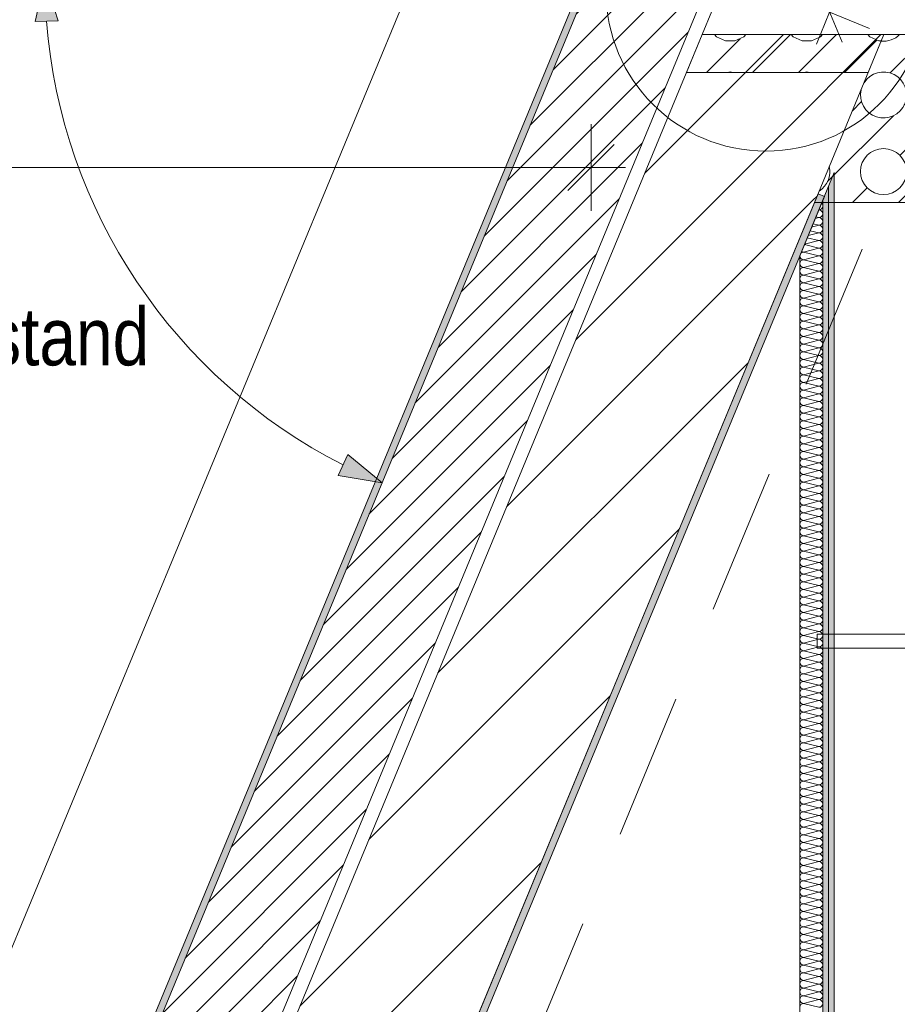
# Model space of a CAD drawing. Header units: metres. Extents: x -89 to 754, y -195 to 69.
# Tile 204 of 211: x 17.34 to 19.25, y 22.41 to 24.55. Entities that reach past the tile are written whole.
import ezdxf

# ---------------------------------------------------------------- set-up
doc = ezdxf.new("R2010")
doc.units = ezdxf.units.M
doc.header["$MEASUREMENT"] = 0
doc.linetypes.add('Strichlinie weit', pattern=[0.529167, 0.3175, -0.211667])
doc.linetypes.add('Strichlinie_ eng', pattern=[0.115, 0.075, -0.04])
for name, color, linetype in [('00 Linien_Kreise_Splines', 7, 'Continuous'), ('10 Wand außen', 7, 'Continuous'), ('30 Dach', 7, 'Continuous'), ('90 Allgemein Hinweise', 7, 'Continuous'), ('95 Ausführungsplanung Bemaßung', 7, 'Continuous'), ('Neubau_00 Schraffuren', 7, 'Continuous'), ('Neubau_10 Wand außen', 7, 'Continuous'), ('Neubau_10 Wand innen', 7, 'Continuous'), ('Neubau_95 Ausführungsplanung Bemaßung', 7, 'Continuous')]:
    doc.layers.add(name, color=color, linetype=linetype)
doc.styles.add('ERSTELLTER_STIL_3', font='ARIALN.TTF')
doc.linetypes.add('Wolke', pattern='A,0,[4,995_ARC_230 ERW_GR_EG_2607291.Shx,S=0.015817,R=0,X=-0.000255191,Y=0.048578],-1.9835,0', length=1.9835)
doc.dimstyles.new('ERSTELLTER_STIL__4', dxfattribs={"dimtxt": 0.15, "dimasz": 0.095143, "dimexe": 0.18, "dimexo": 0.0625, "dimgap": 0, "dimtad": 1, "dimzin": 0, "dimdsep": 46, "dimtxsty": 'ERSTELLTER_STIL_3', "dimblk": 'ARROWHEAD_6', "dimblk1": 'ARROWHEAD_6', "dimblk2": 'ARROWHEAD_6', "dimcen": 0.09, "dimse1": 1, "dimse2": 1, "dimclrd": 7, "dimclre": 7, "dimclrt": 7, "dimazin": 0, "dimtfac": 1, "dimtdec": 4, "dimtmove": 0, "dimatfit": 3, "dimfxl": 1, "dimtolj": 1, "dimtzin": 0, "dimarcsym": 0})
doc.dimstyles.new('ERSTELLTER_STIL__5', dxfattribs={"dimtxt": 0.15, "dimasz": 0.095143, "dimexe": 0.18, "dimexo": 0.0625, "dimgap": 0, "dimtad": 1, "dimtih": 1, "dimtoh": 1, "dimzin": 0, "dimdsep": 46, "dimtxsty": 'ERSTELLTER_STIL_3', "dimblk": 'ARROWHEAD_6', "dimblk1": 'ARROWHEAD_6', "dimblk2": 'ARROWHEAD_6', "dimcen": 0.09, "dimse1": 1, "dimse2": 1, "dimclrd": 7, "dimclre": 7, "dimclrt": 7, "dimazin": 0, "dimtfac": 1, "dimtdec": 4, "dimtmove": 0, "dimatfit": 3, "dimfxl": 1, "dimtolj": 1, "dimtzin": 0, "dimarcsym": 0})
doc.dimstyles.new('ERSTELLTER_STIL__7', dxfattribs={"dimtxt": 0.125, "dimasz": 0.091787, "dimexe": 0.18, "dimexo": 0.04, "dimgap": 0, "dimtad": 1, "dimtih": 1, "dimtoh": 1, "dimzin": 0, "dimdsep": 46, "dimtxsty": 'ERSTELLTER_STIL_3', "dimblk": 'ARROWHEAD_5', "dimblk1": 'ARROWHEAD_5', "dimblk2": 'ARROWHEAD_5', "dimcen": 0.09, "dimclrd": 7, "dimclre": 7, "dimclrt": 7, "dimazin": 0, "dimtfac": 1, "dimtdec": 4, "dimtmove": 0, "dimatfit": 3, "dimfxl": 1, "dimtolj": 1, "dimtzin": 0, "dimarcsym": 0})
doc.dimstyles.new('ERSTELLTER_STIL__8', dxfattribs={"dimtxt": 0.125, "dimasz": 0.091787, "dimexe": 0.18, "dimexo": 0.04, "dimgap": 0, "dimtad": 1, "dimtih": 1, "dimtoh": 1, "dimzin": 0, "dimdsep": 46, "dimtxsty": 'ERSTELLTER_STIL_3', "dimblk": 'ARROWHEAD_5', "dimblk1": 'ARROWHEAD_5', "dimblk2": 'ARROWHEAD_5', "dimcen": 0.09, "dimclrd": 7, "dimclre": 7, "dimclrt": 7, "dimazin": 0, "dimtfac": 1, "dimtdec": 4, "dimtmove": 2, "dimatfit": 3, "dimfxl": 1, "dimtolj": 1, "dimtzin": 0, "dimarcsym": 0})
pattern_1 = [(45, (0, 0), (-0.106066, 0.106066), [])]
pattern_2 = [(45, (0, 0), (-0.01767767, 0.01767767), [0, -0.025])]
pattern_3 = [(0, (0, 0), (0, 0.0375), [0, -0.0375])]

# ---------------------------------------------------------------- blocks, each defined once
blk = doc.blocks.new('*X460')
at = {"layer": 'Neubau_10 Wand innen', "color": 8, "linetype": 'Continuous', "lineweight": 9}
for p, q in [((19.0763, 24.1333), (19.0759, 24.1332)), ((19.0763, 24.1333), (19.076, 24.1334)), ((19.0763, 24.1), (19.0635, 24.1032)), ((19.0763, 24.1167), (19.0682, 24.1146)), ((19.0763, 24.1167), (19.0698, 24.1183)), ((19.0763, 24.0833), (19.0528, 24.0775)), ((19.0763, 24.0833), (19.0572, 24.0881)), ((19.0763, 24.1), (19.0605, 24.0961)), ((19.0763, 24.05), (19.0447, 24.0579)), ((19.0763, 24.0667), (19.0451, 24.0589)), ((19.0763, 24.0667), (19.051, 24.073)), ((19.0763, 24.05), (19.043, 24.0417)), ((19.0763, 24.0333), (19.043, 24.0417)), ((19.0763, 24.0333), (19.043, 24.025)), ((19.0763, 24.0167), (19.043, 24.025)), ((19.0763, 24.0167), (19.043, 24.0083)), ((19.0763, 24), (19.043, 24.0083)), ((19.0763, 24), (19.043, 23.9917)), ((19.0763, 23.9833), (19.043, 23.9917)), ((19.0763, 23.9833), (19.043, 23.975)), ((19.0763, 23.9667), (19.043, 23.975)), ((19.0763, 23.9667), (19.043, 23.9583)), ((19.0763, 23.95), (19.043, 23.9583)), ((19.0763, 23.95), (19.043, 23.9417)), ((19.0763, 23.9333), (19.043, 23.9417)), ((19.0763, 23.9333), (19.043, 23.925)), ((19.0763, 23.9167), (19.043, 23.925)), ((19.0763, 23.9167), (19.043, 23.9083)), ((19.0763, 23.9), (19.043, 23.9083)), ((19.0763, 23.9), (19.043, 23.8917)), ((19.0763, 23.8833), (19.043, 23.8917)), ((19.0763, 23.8833), (19.043, 23.875)), ((19.0763, 23.8667), (19.043, 23.875)), ((19.0763, 23.8667), (19.043, 23.8583)), ((19.0763, 23.85), (19.043, 23.8583)), ((19.0763, 23.85), (19.043, 23.8417)), ((19.0763, 23.8333), (19.043, 23.8417)), ((19.0763, 23.8333), (19.043, 23.825)), ((19.0763, 23.8167), (19.043, 23.825)), ((19.0763, 23.8167), (19.043, 23.8083)), ((19.0763, 23.8), (19.043, 23.8083)), ((19.0763, 23.8), (19.043, 23.7917)), ((19.0763, 23.7833), (19.043, 23.7917)), ((19.0763, 23.7833), (19.043, 23.775)), ((19.0763, 23.7667), (19.043, 23.775)), ((19.0763, 23.7667), (19.043, 23.7583)), ((19.0763, 23.75), (19.043, 23.7583)), ((19.0763, 23.75), (19.043, 23.7417)), ((19.0763, 23.7333), (19.043, 23.7417)), ((19.0763, 23.7333), (19.043, 23.725)), ((19.0763, 23.7167), (19.043, 23.725)), ((19.0763, 23.7167), (19.043, 23.7083)), ((19.0763, 23.7), (19.043, 23.7083)), ((19.0763, 23.7), (19.043, 23.6917)), ((19.0763, 23.6833), (19.043, 23.6917)), ((19.0763, 23.6833), (19.043, 23.675)), ((19.0763, 23.6667), (19.043, 23.675)), ((19.0763, 23.6667), (19.043, 23.6583)), ((19.0763, 23.65), (19.043, 23.6583)), ((19.0763, 23.65), (19.043, 23.6417)), ((19.0763, 23.6333), (19.043, 23.6417)), ((19.0763, 23.6333), (19.043, 23.625)), ((19.0763, 23.6167), (19.043, 23.625)), ((19.0763, 23.6167), (19.043, 23.6083)), ((19.0763, 23.6), (19.043, 23.6083)), ((19.0763, 23.6), (19.043, 23.5917)), ((19.0763, 23.5833), (19.043, 23.5917)), ((19.0763, 23.5833), (19.043, 23.575)), ((19.0763, 23.5667), (19.043, 23.575)), ((19.0763, 23.5667), (19.043, 23.5583)), ((19.0763, 23.55), (19.043, 23.5583)), ((19.0763, 23.55), (19.043, 23.5417)), ((19.0763, 23.5333), (19.043, 23.5417)), ((19.0763, 23.5333), (19.043, 23.525)), ((19.0763, 23.5167), (19.043, 23.525)), ((19.0763, 23.5167), (19.043, 23.5083)), ((19.0763, 23.5), (19.043, 23.5083)), ((19.0763, 23.5), (19.043, 23.4917)), ((19.0763, 23.4833), (19.043, 23.4917)), ((19.0763, 23.4833), (19.043, 23.475)), ((19.0763, 23.4667), (19.043, 23.475)), ((19.0763, 23.4667), (19.043, 23.4583)), ((19.0763, 23.45), (19.043, 23.4583)), ((19.0763, 23.45), (19.043, 23.4417)), ((19.0763, 23.4333), (19.043, 23.4417)), ((19.0763, 23.4333), (19.043, 23.425)), ((19.0763, 23.4167), (19.043, 23.425)), ((19.0763, 23.4167), (19.043, 23.4083)), ((19.0763, 23.4), (19.043, 23.4083)), ((19.0763, 23.4), (19.043, 23.3917)), ((19.0763, 23.3833), (19.043, 23.3917)), ((19.0763, 23.3833), (19.043, 23.375)), ((19.0763, 23.3667), (19.043, 23.375)), ((19.0763, 23.3667), (19.043, 23.3583)), ((19.0763, 23.35), (19.043, 23.3583)), ((19.0763, 23.35), (19.043, 23.3417)), ((19.0763, 23.3333), (19.043, 23.3417)), ((19.0763, 23.3333), (19.043, 23.325)), ((19.0763, 23.3167), (19.043, 23.325)), ((19.0763, 23.3167), (19.043, 23.3083)), ((19.0763, 23.3), (19.043, 23.3083)), ((19.0763, 23.3), (19.043, 23.2917)), ((19.0763, 23.2833), (19.043, 23.2917)), ((19.0763, 23.2833), (19.043, 23.275)), ((19.0763, 23.2667), (19.043, 23.275)), ((19.0763, 23.2667), (19.043, 23.2583)), ((19.0763, 23.25), (19.043, 23.2583)), ((19.0763, 23.25), (19.043, 23.2417)), ((19.0763, 23.2333), (19.043, 23.2417)), ((19.0763, 23.2333), (19.043, 23.225)), ((19.0763, 23.2167), (19.043, 23.225)), ((19.0763, 23.2167), (19.043, 23.2083)), ((19.0763, 23.2), (19.043, 23.2083)), ((19.0763, 23.2), (19.043, 23.1917)), ((19.0763, 23.1833), (19.043, 23.1917)), ((19.0763, 23.1833), (19.043, 23.175)), ((19.0763, 23.1667), (19.043, 23.175)), ((19.0763, 23.1667), (19.043, 23.1583)), ((19.0763, 23.15), (19.043, 23.1583)), ((19.0763, 23.15), (19.043, 23.1417)), ((19.0763, 23.1333), (19.043, 23.1417)), ((19.0763, 23.1333), (19.043, 23.125)), ((19.0763, 23.1167), (19.043, 23.125)), ((19.0763, 23.1167), (19.043, 23.1083)), ((19.0763, 23.1), (19.043, 23.1083)), ((19.0763, 23.1), (19.043, 23.0917)), ((19.0763, 23.0833), (19.043, 23.0917)), ((19.0763, 23.0833), (19.043, 23.075)), ((19.0763, 23.0667), (19.043, 23.075)), ((19.0763, 23.0667), (19.043, 23.0583)), ((19.0763, 23.05), (19.043, 23.0583)), ((19.0763, 23.05), (19.043, 23.0417)), ((19.0763, 23.0333), (19.043, 23.0417)), ((19.0763, 23.0333), (19.043, 23.025)), ((19.0763, 23.0167), (19.043, 23.025)), ((19.0763, 23.0167), (19.043, 23.0083)), ((19.0763, 23), (19.043, 23.0083)), ((19.0763, 23), (19.043, 22.9917)), ((19.0763, 22.9833), (19.043, 22.9917)), ((19.0763, 22.9833), (19.043, 22.975)), ((19.0763, 22.9667), (19.043, 22.975)), ((19.0763, 22.9667), (19.043, 22.9583)), ((19.0763, 22.95), (19.043, 22.9583)), ((19.0763, 22.95), (19.043, 22.9417)), ((19.0763, 22.9333), (19.043, 22.9417)), ((19.0763, 22.9333), (19.043, 22.925)), ((19.0763, 22.9167), (19.043, 22.925)), ((19.0763, 22.9167), (19.043, 22.9083)), ((19.0763, 22.9), (19.043, 22.9083)), ((19.0763, 22.9), (19.043, 22.8917)), ((19.0763, 22.8833), (19.043, 22.8917)), ((19.0763, 22.8833), (19.043, 22.875)), ((19.0763, 22.8667), (19.043, 22.875)), ((19.0763, 22.8667), (19.043, 22.8583)), ((19.0763, 22.85), (19.043, 22.8583)), ((19.0763, 22.85), (19.043, 22.8417)), ((19.0763, 22.8333), (19.043, 22.8417)), ((19.0763, 22.8333), (19.043, 22.825)), ((19.0763, 22.8167), (19.043, 22.825)), ((19.0763, 22.8167), (19.043, 22.8083)), ((19.0763, 22.8), (19.043, 22.8083)), ((19.0763, 22.8), (19.043, 22.7917)), ((19.0763, 22.7833), (19.043, 22.7917)), ((19.0763, 22.7833), (19.043, 22.775)), ((19.0763, 22.7667), (19.043, 22.775)), ((19.0763, 22.7667), (19.043, 22.7583)), ((19.0763, 22.75), (19.043, 22.7583)), ((19.0763, 22.75), (19.043, 22.7417)), ((19.0763, 22.7333), (19.043, 22.7417)), ((19.0763, 22.7333), (19.043, 22.725)), ((19.0763, 22.7167), (19.043, 22.725)), ((19.0763, 22.7167), (19.043, 22.7083)), ((19.0763, 22.7), (19.043, 22.7083)), ((19.0763, 22.7), (19.043, 22.6917)), ((19.0763, 22.6833), (19.043, 22.6917)), ((19.0763, 22.6833), (19.043, 22.675)), ((19.0763, 22.6667), (19.043, 22.675)), ((19.0763, 22.6667), (19.043, 22.6583)), ((19.0763, 22.65), (19.043, 22.6583)), ((19.0763, 22.65), (19.043, 22.6417)), ((19.0763, 22.6333), (19.043, 22.6417)), ((19.0763, 22.6333), (19.043, 22.625)), ((19.0763, 22.6167), (19.043, 22.625)), ((19.0763, 22.6167), (19.043, 22.6083)), ((19.0763, 22.6), (19.043, 22.6083)), ((19.0763, 22.6), (19.043, 22.5917)), ((19.0763, 22.5833), (19.043, 22.5917)), ((19.0763, 22.5833), (19.043, 22.575)), ((19.0763, 22.5667), (19.043, 22.575)), ((19.0763, 22.5667), (19.043, 22.5583)), ((19.0763, 22.55), (19.043, 22.5583)), ((19.0763, 22.55), (19.043, 22.5417)), ((19.0763, 22.5333), (19.043, 22.5417)), ((19.0763, 22.5333), (19.043, 22.525)), ((19.0763, 22.5167), (19.043, 22.525)), ((19.0763, 22.5167), (19.043, 22.5083)), ((19.0763, 22.5), (19.043, 22.5083)), ((19.0763, 22.5), (19.043, 22.4917)), ((19.0763, 22.4833), (19.043, 22.4917)), ((19.0763, 22.4833), (19.043, 22.475)), ((19.0763, 22.4667), (19.043, 22.475)), ((19.0763, 22.4667), (19.043, 22.4583)), ((19.0763, 22.45), (19.043, 22.4583)), ((19.0763, 22.45), (19.043, 22.4417)), ((19.0763, 22.4333), (19.043, 22.4417)), ((19.0763, 22.4333), (19.043, 22.425)), ((19.0763, 22.4167), (19.043, 22.425)), ((19.0763, 22.4167), (19.043, 22.4083)), ((19.0763, 22.4), (19.043, 22.4083))]:
    blk.add_line(p, q, dxfattribs=at)
for centre, start, end in [((19.0763, 24.1417), 0, 47.3511), ((19.0763, 24.1417), 270, 0), ((19.0763, 24.125), 0, 90), ((19.0763, 24.125), 270, 0), ((19.0763, 24.1083), 0, 90), ((19.0763, 24.1083), 270, 0), ((19.0763, 24.0917), 0, 90), ((19.0763, 24.0917), 270, 0), ((19.0763, 24.075), 0, 90), ((19.0763, 24.075), 270, 0), ((19.0763, 24.0583), 0, 90), ((19.0763, 24.0583), 270, 0), ((19.043, 24.0333), 90, 136.7128), ((19.043, 24.05), 237.739, 270), ((19.0763, 24.0417), 0, 90), ((19.0763, 24.0417), 270, 0), ((19.043, 24.0333), 178.3497, 180), ((19.043, 24.0333), 180, 270), ((19.043, 24.0167), 90, 180), ((19.043, 24.0167), 180, 270), ((19.0763, 24.025), 0, 90), ((19.0763, 24.025), 270, 0), ((19.0763, 24.0083), 0, 90), ((19.043, 24), 90, 180), ((19.043, 24), 180, 270), ((19.0763, 24.0083), 270, 0), ((19.0763, 23.9917), 0, 90), ((19.043, 23.9833), 90, 180), ((19.043, 23.9833), 180, 270), ((19.043, 23.9667), 90, 180), ((19.0763, 23.9917), 270, 0), ((19.0763, 23.975), 0, 90), ((19.0763, 23.975), 270, 0), ((19.043, 23.9667), 180, 270), ((19.043, 23.95), 90, 180), ((19.0763, 23.9583), 0, 90), ((19.0763, 23.9583), 270, 0), ((19.043, 23.95), 180, 270), ((19.043, 23.9333), 90, 180), ((19.043, 23.9333), 180, 270), ((19.0763, 23.9417), 0, 90), ((19.0763, 23.9417), 270, 0), ((19.0763, 23.925), 0, 90), ((19.043, 23.9167), 90, 180), ((19.043, 23.9167), 180, 270), ((19.043, 23.9), 90, 180), ((19.0763, 23.925), 270, 0), ((19.0763, 23.9083), 0, 90), ((19.0763, 23.9083), 270, 0), ((19.043, 23.9), 180, 270), ((19.043, 23.8833), 90, 180), ((19.0763, 23.8917), 0, 90), ((19.0763, 23.8917), 270, 0), ((19.043, 23.8833), 180, 270), ((19.043, 23.8667), 90, 180), ((19.043, 23.8667), 180, 270), ((19.0763, 23.875), 0, 90), ((19.0763, 23.875), 270, 0), ((19.0763, 23.8583), 0, 90), ((19.043, 23.85), 90, 180), ((19.043, 23.85), 180, 270), ((19.0763, 23.8583), 270, 0), ((19.0763, 23.8417), 0, 90), ((19.043, 23.8333), 90, 180), ((19.043, 23.8333), 180, 270), ((19.043, 23.8167), 90, 180), ((19.0763, 23.8417), 270, 0), ((19.0763, 23.825), 0, 90), ((19.0763, 23.825), 270, 0), ((19.043, 23.8167), 180, 270), ((19.043, 23.8), 90, 180), ((19.0763, 23.8083), 0, 90), ((19.0763, 23.8083), 270, 0), ((19.043, 23.8), 180, 270), ((19.043, 23.7833), 90, 180), ((19.043, 23.7833), 180, 270), ((19.0763, 23.7917), 0, 90), ((19.0763, 23.7917), 270, 0), ((19.0763, 23.775), 0, 90), ((19.043, 23.7667), 90, 180), ((19.043, 23.7667), 180, 270), ((19.043, 23.75), 90, 180), ((19.0763, 23.775), 270, 0), ((19.0763, 23.7583), 0, 90), ((19.0763, 23.7583), 270, 0), ((19.043, 23.75), 180, 270), ((19.043, 23.7333), 90, 180), ((19.0763, 23.7417), 0, 90), ((19.0763, 23.7417), 270, 0), ((19.043, 23.7333), 180, 270), ((19.043, 23.7167), 90, 180), ((19.043, 23.7167), 180, 270), ((19.0763, 23.725), 0, 90), ((19.0763, 23.725), 270, 0), ((19.0763, 23.7083), 0, 90), ((19.043, 23.7), 90, 180), ((19.043, 23.7), 180, 270), ((19.0763, 23.7083), 270, 0), ((19.0763, 23.6917), 0, 90), ((19.043, 23.6833), 90, 180), ((19.043, 23.6833), 180, 270), ((19.043, 23.6667), 90, 180), ((19.0763, 23.6917), 270, 0), ((19.0763, 23.675), 0, 90), ((19.0763, 23.675), 270, 0), ((19.043, 23.6667), 180, 270), ((19.043, 23.65), 90, 180), ((19.0763, 23.6583), 0, 90), ((19.0763, 23.6583), 270, 0), ((19.043, 23.65), 180, 270), ((19.043, 23.6333), 90, 180), ((19.043, 23.6333), 180, 270), ((19.0763, 23.6417), 0, 90), ((19.0763, 23.6417), 270, 0), ((19.0763, 23.625), 0, 90), ((19.043, 23.6167), 90, 180), ((19.043, 23.6167), 180, 270), ((19.0763, 23.625), 270, 0), ((19.0763, 23.6083), 0, 90), ((19.043, 23.6), 90, 180), ((19.043, 23.6), 180, 270), ((19.043, 23.5833), 90, 180), ((19.0763, 23.6083), 270, 0), ((19.0763, 23.5917), 0, 90), ((19.0763, 23.5917), 270, 0), ((19.043, 23.5833), 180, 270), ((19.043, 23.5667), 90, 180), ((19.043, 23.5667), 180, 270), ((19.0763, 23.575), 0, 90), ((19.0763, 23.575), 270, 0), ((19.0763, 23.5583), 0, 90), ((19.043, 23.55), 90, 180), ((19.043, 23.55), 180, 270), ((19.0763, 23.5583), 270, 0), ((19.0763, 23.5417), 0, 90), ((19.043, 23.5333), 90, 180), ((19.043, 23.5333), 180, 270), ((19.043, 23.5167), 90, 180), ((19.0763, 23.5417), 270, 0), ((19.0763, 23.525), 0, 90), ((19.0763, 23.525), 270, 0), ((19.043, 23.5167), 180, 270), ((19.043, 23.5), 90, 180), ((19.0763, 23.5083), 0, 90), ((19.0763, 23.5083), 270, 0), ((19.043, 23.5), 180, 270), ((19.043, 23.4833), 90, 180), ((19.043, 23.4833), 180, 270), ((19.0763, 23.4917), 0, 90), ((19.0763, 23.4917), 270, 0), ((19.0763, 23.475), 0, 90), ((19.043, 23.4667), 90, 180), ((19.043, 23.4667), 180, 270), ((19.0763, 23.475), 270, 0), ((19.0763, 23.4583), 0, 90), ((19.043, 23.45), 90, 180), ((19.043, 23.45), 180, 270), ((19.043, 23.4333), 90, 180), ((19.0763, 23.4583), 270, 0), ((19.0763, 23.4417), 0, 90), ((19.0763, 23.4417), 270, 0), ((19.043, 23.4333), 180, 270), ((19.043, 23.4167), 90, 180), ((19.043, 23.4167), 180, 270), ((19.0763, 23.425), 0, 90), ((19.0763, 23.425), 270, 0), ((19.0763, 23.4083), 0, 90), ((19.043, 23.4), 90, 180), ((19.043, 23.4), 180, 270), ((19.0763, 23.4083), 270, 0), ((19.0763, 23.3917), 0, 90), ((19.043, 23.3833), 90, 180), ((19.043, 23.3833), 180, 270), ((19.043, 23.3667), 90, 180), ((19.0763, 23.3917), 270, 0), ((19.0763, 23.375), 0, 90), ((19.0763, 23.375), 270, 0), ((19.043, 23.3667), 180, 270), ((19.043, 23.35), 90, 180), ((19.0763, 23.3583), 0, 90), ((19.0763, 23.3583), 270, 0), ((19.043, 23.35), 180, 270), ((19.043, 23.3333), 90, 180), ((19.043, 23.3333), 180, 270), ((19.0763, 23.3417), 0, 90), ((19.0763, 23.3417), 270, 0), ((19.0763, 23.325), 0, 90), ((19.043, 23.3167), 90, 180), ((19.043, 23.3167), 180, 270), ((19.0763, 23.325), 270, 0), ((19.0763, 23.3083), 0, 90), ((19.043, 23.3), 90, 180), ((19.043, 23.3), 180, 270), ((19.043, 23.2833), 90, 180), ((19.0763, 23.3083), 270, 0), ((19.0763, 23.2917), 0, 90), ((19.0763, 23.2917), 270, 0), ((19.043, 23.2833), 180, 270), ((19.043, 23.2667), 90, 180), ((19.043, 23.2667), 180, 270), ((19.0763, 23.275), 0, 90), ((19.0763, 23.275), 270, 0), ((19.0763, 23.2583), 0, 90), ((19.043, 23.25), 90, 180), ((19.043, 23.25), 180, 270), ((19.0763, 23.2583), 270, 0), ((19.0763, 23.2417), 0, 90), ((19.043, 23.2333), 90, 180), ((19.043, 23.2333), 180, 270), ((19.043, 23.2167), 90, 180), ((19.0763, 23.2417), 270, 0), ((19.0763, 23.225), 0, 90), ((19.0763, 23.225), 270, 0), ((19.043, 23.2167), 180, 270), ((19.043, 23.2), 90, 180), ((19.0763, 23.2083), 0, 90), ((19.0763, 23.2083), 270, 0), ((19.043, 23.2), 180, 270), ((19.043, 23.1833), 90, 180), ((19.043, 23.1833), 180, 270), ((19.0763, 23.1917), 0, 90), ((19.0763, 23.1917), 270, 0), ((19.0763, 23.175), 0, 90), ((19.043, 23.1667), 90, 180), ((19.043, 23.1667), 180, 270), ((19.0763, 23.175), 270, 0), ((19.0763, 23.1583), 0, 90), ((19.043, 23.15), 90, 180), ((19.043, 23.15), 180, 270), ((19.043, 23.1333), 90, 180), ((19.0763, 23.1583), 270, 0), ((19.0763, 23.1417), 0, 90), ((19.0763, 23.1417), 270, 0), ((19.043, 23.1333), 180, 270), ((19.043, 23.1167), 90, 180), ((19.043, 23.1167), 180, 270), ((19.0763, 23.125), 0, 90), ((19.0763, 23.125), 270, 0), ((19.0763, 23.1083), 0, 90), ((19.043, 23.1), 90, 180), ((19.043, 23.1), 180, 270), ((19.0763, 23.1083), 270, 0), ((19.0763, 23.0917), 0, 90), ((19.043, 23.0833), 90, 180), ((19.043, 23.0833), 180, 270), ((19.043, 23.0667), 90, 180), ((19.0763, 23.0917), 270, 0), ((19.0763, 23.075), 0, 90), ((19.0763, 23.075), 270, 0), ((19.043, 23.0667), 180, 270), ((19.043, 23.05), 90, 180), ((19.0763, 23.0583), 0, 90), ((19.0763, 23.0583), 270, 0), ((19.043, 23.05), 180, 270), ((19.043, 23.0333), 90, 180), ((19.043, 23.0333), 180, 270), ((19.0763, 23.0417), 0, 90), ((19.0763, 23.0417), 270, 0), ((19.0763, 23.025), 0, 90), ((19.043, 23.0167), 90, 180), ((19.043, 23.0167), 180, 270), ((19.0763, 23.025), 270, 0), ((19.0763, 23.0083), 0, 90), ((19.043, 23), 90, 180), ((19.043, 23), 180, 270), ((19.043, 22.9833), 90, 180), ((19.0763, 23.0083), 270, 0), ((19.0763, 22.9917), 0, 90), ((19.0763, 22.9917), 270, 0), ((19.043, 22.9833), 180, 270), ((19.043, 22.9667), 90, 180), ((19.043, 22.9667), 180, 270), ((19.0763, 22.975), 0, 90), ((19.0763, 22.975), 270, 0), ((19.0763, 22.9583), 0, 90), ((19.043, 22.95), 90, 180), ((19.043, 22.95), 180, 270), ((19.0763, 22.9583), 270, 0), ((19.0763, 22.9417), 0, 90), ((19.043, 22.9333), 90, 180), ((19.043, 22.9333), 180, 270), ((19.043, 22.9167), 90, 180), ((19.0763, 22.9417), 270, 0), ((19.0763, 22.925), 0, 90), ((19.0763, 22.925), 270, 0), ((19.043, 22.9167), 180, 270), ((19.043, 22.9), 90, 180), ((19.0763, 22.9083), 0, 90), ((19.0763, 22.9083), 270, 0), ((19.043, 22.9), 180, 270), ((19.043, 22.8833), 90, 180), ((19.043, 22.8833), 180, 270), ((19.0763, 22.8917), 0, 90), ((19.0763, 22.8917), 270, 0), ((19.0763, 22.875), 0, 90), ((19.043, 22.8667), 90, 180), ((19.043, 22.8667), 180, 270), ((19.0763, 22.875), 270, 0), ((19.0763, 22.8583), 0, 90), ((19.043, 22.85), 90, 180), ((19.043, 22.85), 180, 270), ((19.043, 22.8333), 90, 180), ((19.0763, 22.8583), 270, 0), ((19.0763, 22.8417), 0, 90), ((19.0763, 22.8417), 270, 0), ((19.043, 22.8333), 180, 270), ((19.043, 22.8167), 90, 180), ((19.043, 22.8167), 180, 270), ((19.0763, 22.825), 0, 90), ((19.0763, 22.825), 270, 0), ((19.0763, 22.8083), 0, 90), ((19.043, 22.8), 90, 180), ((19.043, 22.8), 180, 270), ((19.0763, 22.8083), 270, 0), ((19.0763, 22.7917), 0, 90), ((19.043, 22.7833), 90, 180), ((19.043, 22.7833), 180, 270), ((19.043, 22.7667), 90, 180), ((19.0763, 22.7917), 270, 0), ((19.0763, 22.775), 0, 90), ((19.0763, 22.775), 270, 0), ((19.043, 22.7667), 180, 270), ((19.043, 22.75), 90, 180), ((19.0763, 22.7583), 0, 90), ((19.0763, 22.7583), 270, 0), ((19.043, 22.75), 180, 270), ((19.043, 22.7333), 90, 180), ((19.043, 22.7333), 180, 270), ((19.0763, 22.7417), 0, 90), ((19.0763, 22.7417), 270, 0), ((19.0763, 22.725), 0, 90), ((19.043, 22.7167), 90, 180), ((19.043, 22.7167), 180, 270), ((19.0763, 22.725), 270, 0), ((19.0763, 22.7083), 0, 90), ((19.043, 22.7), 90, 180), ((19.043, 22.7), 180, 270), ((19.043, 22.6833), 90, 180), ((19.0763, 22.7083), 270, 0), ((19.0763, 22.6917), 0, 90), ((19.0763, 22.6917), 270, 0), ((19.043, 22.6833), 180, 270), ((19.043, 22.6667), 90, 180), ((19.043, 22.6667), 180, 270), ((19.0763, 22.675), 0, 90), ((19.0763, 22.675), 270, 0), ((19.0763, 22.6583), 0, 90), ((19.043, 22.65), 90, 180), ((19.043, 22.65), 180, 270), ((19.0763, 22.6583), 270, 0), ((19.0763, 22.6417), 0, 90), ((19.043, 22.6333), 90, 180), ((19.043, 22.6333), 180, 270), ((19.043, 22.6167), 90, 180), ((19.0763, 22.6417), 270, 0), ((19.0763, 22.625), 0, 90), ((19.0763, 22.625), 270, 0), ((19.043, 22.6167), 180, 270), ((19.043, 22.6), 90, 180), ((19.0763, 22.6083), 0, 90), ((19.0763, 22.6083), 270, 0), ((19.043, 22.6), 180, 270), ((19.043, 22.5833), 90, 180), ((19.043, 22.5833), 180, 270), ((19.0763, 22.5917), 0, 90), ((19.0763, 22.5917), 270, 0), ((19.0763, 22.575), 0, 90), ((19.043, 22.5667), 90, 180), ((19.043, 22.5667), 180, 270), ((19.0763, 22.575), 270, 0), ((19.0763, 22.5583), 0, 90), ((19.043, 22.55), 90, 180), ((19.043, 22.55), 180, 270), ((19.043, 22.5333), 90, 180), ((19.0763, 22.5583), 270, 0), ((19.0763, 22.5417), 0, 90), ((19.0763, 22.5417), 270, 0), ((19.043, 22.5333), 180, 270), ((19.043, 22.5167), 90, 180), ((19.0763, 22.525), 0, 90), ((19.0763, 22.525), 270, 0), ((19.043, 22.5167), 180, 270), ((19.043, 22.5), 90, 180), ((19.043, 22.5), 180, 270), ((19.0763, 22.5083), 0, 90), ((19.0763, 22.5083), 270, 0), ((19.0763, 22.4917), 0, 90), ((19.043, 22.4833), 90, 180), ((19.043, 22.4833), 180, 270), ((19.043, 22.4667), 90, 180), ((19.0763, 22.4917), 270, 0), ((19.0763, 22.475), 0, 90), ((19.0763, 22.475), 270, 0), ((19.043, 22.4667), 180, 270), ((19.043, 22.45), 90, 180), ((19.0763, 22.4583), 0, 90), ((19.0763, 22.4583), 270, 0), ((19.043, 22.45), 180, 270), ((19.043, 22.4333), 90, 180), ((19.043, 22.4333), 180, 270), ((19.0763, 22.4417), 0, 90), ((19.0763, 22.4417), 270, 0), ((19.0763, 22.425), 0, 90), ((19.043, 22.4167), 90, 180), ((19.043, 22.4167), 180, 270), ((19.0763, 22.425), 270, 0), ((19.0763, 22.4083), 0, 90), ((19.043, 22.4), 90, 180), ((19.0763, 22.4083), 270, 0)]:
    blk.add_arc(centre, 0.00833, start, end, dxfattribs=at)
blk = doc.blocks.new('*D608')
at = {"layer": '95 Ausführungsplanung Bemaßung', "color": 7, "linetype": 'Continuous', "lineweight": 9}
for p, q in [((6.0277, 24.1317), (6.0277, 24.3195)), ((18.5808, 24.1317), (18.5808, 24.3195)), ((6.0778, 24.2757), (5.9777, 24.1755)), ((18.5307, 24.1755), (18.6309, 24.2757)), ((6.0277, 24.2256), (18.5808, 24.2256)), ((18.5808, 24.2256), (18.6559, 24.2256))]:
    blk.add_line(p, q, dxfattribs=at)
at = {"layer": '95 Ausführungsplanung Bemaßung', "color": 7, "lineweight": 9, "char_height": 0.15, "attachment_point": 7, "style": 'ERSTELLTER_STIL_3'}
for s, insert in [('\\A1;{\\pql;\\fArial Narrow|b0|i0|c0|p0;\\W1.000000;12,55\\fArial Narrow|b0|i0|c0|p0;\\W1.000000;\\A1{\\H.66x;\\S5^  ;}}', (12.0551, 24.2207)), ('\\A1;{\\pql;\\fArial Narrow|b0|i0|c0|p0;\\W1.000000;26}', (6.0778, 24.2556))]:
    blk.add_mtext(s, dxfattribs=dict(at, insert=insert))
blk = doc.blocks.new('ARROWHEAD_6')
at = {"color": 0, "linetype": 'Continuous', "lineweight": 0}
for p, q in [((-0.5, -0.5), (0.5, 0.5)), ((0, 0), (-1, 0))]:
    blk.add_line(p, q, dxfattribs=at)
blk = doc.blocks.new('*D609')
at = {"layer": '95 Ausführungsplanung Bemaßung', "color": 7, "linetype": 'Continuous', "lineweight": 9}
for p, q in [((18.278, 24.7081), (18.2238, 24.839)), ((18.2509, 24.7735), (18.2796, 24.8429)), ((18.3376, 24.7376), (18.1642, 24.8095)), ((14.989, 16.8987), (18.2509, 24.7735)), ((14.9619, 16.9641), (15.0161, 16.8333)), ((15.0758, 16.8628), (14.9023, 16.9346)), ((14.9603, 16.8293), (14.989, 16.8987))]:
    blk.add_line(p, q, dxfattribs=at)
at = {"layer": '95 Ausführungsplanung Bemaßung', "color": 7, "lineweight": 9, "insert": (16.5476, 20.6487), "char_height": 0.15, "attachment_point": 7, "rotation": 67.5, "style": 'ERSTELLTER_STIL_3'}
blk.add_mtext('\\A1;{\\pql;\\fArial Narrow|b0|i0|c0|p0;\\W1.000000;8,52\\fArial Narrow|b0|i0|c0|p0;\\W1.000000;\\A1{\\H.66x;\\S5^  ;}}', dxfattribs=at)
blk = doc.blocks.new('*D626')
at = {"layer": 'Neubau_95 Ausführungsplanung Bemaßung', "linetype": 'Continuous', "lineweight": 9}
for points in [[(15.6641, 17.5953), (15.5845, 17.65), (15.5678, 17.6029)], [(14.4168, 16.7619), (14.4466, 16.8538), (14.3967, 16.8564)]]:
    blk.add_hatch(color=7, dxfattribs=at).paths.add_polyline_path(points)
at = {"layer": 'Neubau_95 Ausführungsplanung Bemaßung', "color": 7, "linetype": 'Continuous', "lineweight": 9}
for p, q in [((15.5678, 17.6029), (15.5845, 17.65)), ((15.6641, 17.5953), (15.5845, 17.65)), ((15.6641, 17.5953), (15.5678, 17.6029)), ((14.3967, 16.8564), (14.4466, 16.8538)), ((14.4168, 16.7619), (14.3967, 16.8564)), ((14.4168, 16.7619), (14.4466, 16.8538))]:
    blk.add_line(p, q, dxfattribs=at)
blk.add_arc((15.3189, 16.7619), 0.9021, 73.4289, 174.0711, dxfattribs=at)
at = {"layer": 'Neubau_95 Ausführungsplanung Bemaßung', "color": 7, "lineweight": 9, "char_height": 0.125, "attachment_point": 7, "style": 'ERSTELLTER_STIL_3'}
for s, insert in [('\\A1;{\\pql;\\fArial Narrow|b0|i0|c0|p0;\\W1.000000;ca. 112,50°}', (13.774, 17.6731)), ('\\A1;{\\pql;\\fArial Narrow|b0|i0|c0|p0;\\W1.000000;parallel zum Bestand}', (13.774, 17.4981))]:
    blk.add_mtext(s, dxfattribs=dict(at, insert=insert))
blk = doc.blocks.new('ARROWHEAD_5')
at = {"linetype": 'Continuous', "lineweight": 0}
blk.add_hatch(color=0, dxfattribs=at).paths.add_polyline_path([(-1, 0.2679), (0, 0), (-1, -0.2679)])
at = {"color": 0, "linetype": 'Continuous', "lineweight": 0}
blk.add_line((0, 0), (-1, 0), dxfattribs=at)
blk = doc.blocks.new('*D627')
at = {"layer": 'Neubau_95 Ausführungsplanung Bemaßung', "linetype": 'Continuous', "lineweight": 9}
for points in [[(17.3933, 24.6369), (17.372, 24.5427), (17.422, 24.5447)], [(18.1264, 23.5398), (18.0521, 23.6016), (18.0312, 23.5562)]]:
    blk.add_hatch(color=7, dxfattribs=at).paths.add_polyline_path(points)
at = {"layer": 'Neubau_95 Ausführungsplanung Bemaßung', "color": 7, "linetype": 'Continuous', "lineweight": 9}
for p, q in [((17.3933, 24.6369), (17.372, 24.5427)), ((17.3933, 24.6369), (17.422, 24.5447)), ((17.422, 24.5447), (17.372, 24.5427)), ((18.0312, 23.5562), (18.0521, 23.6016)), ((18.1264, 23.5398), (18.0521, 23.6016)), ((18.1264, 23.5398), (18.0312, 23.5562))]:
    blk.add_line(p, q, dxfattribs=at)
blk.add_arc((18.5808, 24.6369), 1.1875, 184.503, 242.997, dxfattribs=at)
at = {"layer": 'Neubau_95 Ausführungsplanung Bemaßung', "color": 7, "lineweight": 9, "char_height": 0.125, "attachment_point": 7, "style": 'ERSTELLTER_STIL_3'}
for s, insert in [('\\A1;{\\pql;\\fArial Narrow|b0|i0|c0|p0;\\W1.000000;ca. 67,50°}', (16.2832, 23.9327)), ('\\A1;{\\pql;\\fArial Narrow|b0|i0|c0|p0;\\W1.000000;parallel zum Bestand}', (16.2832, 23.7577))]:
    blk.add_mtext(s, dxfattribs=dict(at, insert=insert))
blk = doc.blocks.new('*D628')
at = {"layer": 'Neubau_95 Ausführungsplanung Bemaßung', "linetype": 'Continuous', "lineweight": 9}
for points in [[(7.0195, 24.6369), (6.9901, 24.5449), (7.04, 24.5425)], [(5.6482, 23.7207), (5.7275, 23.6655), (5.7445, 23.7126)]]:
    blk.add_hatch(color=7, dxfattribs=at).paths.add_polyline_path(points)
at = {"layer": 'Neubau_95 Ausführungsplanung Bemaßung', "color": 7, "linetype": 'Continuous', "lineweight": 9}
for p, q in [((7.0195, 24.6369), (6.9901, 24.5449)), ((7.0195, 24.6369), (7.04, 24.5425)), ((7.04, 24.5425), (6.9901, 24.5449)), ((5.6482, 23.7207), (5.7445, 23.7126)), ((5.6482, 23.7207), (5.7275, 23.6655)), ((5.7445, 23.7126), (5.7275, 23.6655))]:
    blk.add_line(p, q, dxfattribs=at)
blk.add_arc((6.0277, 24.6369), 0.9917, 252.8923, 354.6077, dxfattribs=at)
at = {"layer": 'Neubau_95 Ausführungsplanung Bemaßung', "color": 7, "lineweight": 9, "char_height": 0.125, "attachment_point": 7, "style": 'ERSTELLTER_STIL_3'}
for s, insert in [('\\A1;{\\pql;\\fArial Narrow|b0|i0|c0|p0;\\W1.000000;ca. 112,50°}', (5.9724, 23.5834)), ('\\A1;{\\pql;\\fArial Narrow|b0|i0|c0|p0;\\W1.000000;parallel zum Bestand}', (5.9724, 23.4084))]:
    blk.add_mtext(s, dxfattribs=dict(at, insert=insert))
blk = doc.blocks.new('*X682')
at = {"layer": 'Neubau_00 Schraffuren', "color": 8, "linetype": 'Continuous', "lineweight": 9}
for p, q in [((18.8496, 24.5144), (18.8539, 24.5095)), ((18.8539, 24.5095), (18.8729, 24.5011)), ((18.8937, 24.5011), (18.9127, 24.5095)), ((18.9127, 24.5095), (18.9171, 24.5144)), ((19, 24.5), (19.0144, 24.5144)), ((19.0162, 24.5144), (19.0206, 24.5095)), ((19.0206, 24.5095), (19.0396, 24.5011)), ((19.0604, 24.5011), (19.0794, 24.5095)), ((19.0794, 24.5095), (19.0838, 24.5144)), ((19.1, 24.5), (19.1144, 24.5144)), ((19.1829, 24.5144), (19.1873, 24.5095)), ((19.1873, 24.5095), (19.2063, 24.5011)), ((18.8319, 24.4319), (18.9, 24.5)), ((18.8729, 24.5011), (18.8937, 24.5011)), ((18.9, 24.5), (18.9049, 24.5049)), ((18.9319, 24.4319), (19, 24.5)), ((19.0319, 24.4319), (19.1, 24.5)), ((19.0396, 24.5011), (19.0604, 24.5011)), ((19.1319, 24.4319), (19.2, 24.5)), ((19.2, 24.5), (19.2022, 24.5022)), ((19.2063, 24.5011), (19.2121, 24.5011)), ((18.8833, 24.4333), (18.8766, 24.4319)), ((18.8901, 24.4319), (18.8833, 24.4333)), ((19.05, 24.4333), (19.0433, 24.4319)), ((19.0567, 24.4319), (19.05, 24.4333))]:
    blk.add_line(p, q, dxfattribs=at)
blk = doc.blocks.new('*X685')
at = {"layer": 'Neubau_10 Wand außen', "color": 8, "linetype": 'Continuous', "lineweight": 9}
for p, q in [((19.3, 24.5), (19.3144, 24.5144)), ((19.5, 24.5), (19.5144, 24.5144)), ((19.2312, 24.4312), (19.3, 24.5)), ((19.2618, 24.3618), (19.4, 24.5)), ((19.4, 24.5), (19.4049, 24.5049)), ((19.4187, 24.4187), (19.5, 24.5)), ((19.5285, 24.4285), (19.6, 24.5)), ((19.6, 24.5), (19.6021, 24.5021)), ((19.5, 24.4), (19.5049, 24.4049)), ((19.5978, 24.3978), (19.6021, 24.4021)), ((19.3618, 24.2618), (19.5, 24.4)), ((19.1491, 24.3491), (19.1688, 24.3688)), ((19.0951, 24.1951), (19.2382, 24.3382)), ((19.252, 24.252), (19.348, 24.348)), ((19.5, 24.3), (19.5355, 24.3355)), ((19.4312, 24.2312), (19.5, 24.3)), ((19.5645, 24.2645), (19.6021, 24.3021)), ((19.2494, 24.1494), (19.3382, 24.2382)), ((19.4494, 24.1494), (19.5, 24.2)), ((19.5, 24.2), (19.5022, 24.2022)), ((19.5951, 24.1951), (19.6021, 24.2021)), ((19.1494, 24.1494), (19.1813, 24.1813)), ((19.3494, 24.1494), (19.3688, 24.1688)), ((19.5494, 24.1494), (19.5715, 24.1715))]:
    blk.add_line(p, q, dxfattribs=at)
for centre in [(19.3833, 24.3833), (19.55, 24.3833), (19.2167, 24.2167), (19.3833, 24.2167), (19.55, 24.2167)]:
    blk.add_circle(centre, 0.05, dxfattribs=at)
for centre, start, end in [((19.2167, 24.55), 264.323, 314.6013), ((19.3833, 24.55), 225.3987, 314.6013), ((19.55, 24.55), 225.3987, 314.6013), ((19.2167, 24.3833), 167.0311, 147.9688), ((19.05, 24.2167), 302.3642, 12.6358)]:
    blk.add_arc(centre, 0.05, start, end, dxfattribs=at)
blk = doc.blocks.new('*D830')
at = {"layer": '95 Ausführungsplanung Bemaßung', "color": 7, "linetype": 'Continuous', "lineweight": 9}
for p, q in [((19.0423, 25.8033), (19.0423, 25.9911)), ((19.6021, 25.8033), (19.6021, 25.9911)), ((19.0924, 25.9473), (18.9922, 25.8471)), ((19.6522, 25.9473), (19.5521, 25.8471)), ((19.0423, 25.8972), (19.6021, 25.8972))]:
    blk.add_line(p, q, dxfattribs=at)
at = {"layer": '95 Ausführungsplanung Bemaßung', "color": 7, "lineweight": 9, "insert": (19.2256, 25.9272), "char_height": 0.15, "attachment_point": 7, "style": 'ERSTELLTER_STIL_3'}
blk.add_mtext('\\A1;{\\pql;\\fArial Narrow|b0|i0|c0|p0;\\W1.000000;56}', dxfattribs=at)
blk = doc.blocks.new('*D881')
at = {"layer": '95 Ausführungsplanung Bemaßung', "color": 7, "linetype": 'Continuous', "lineweight": 9}
for p, q in [((19.3165, 24.9561), (19.2623, 25.087)), ((19.3181, 25.091), (19.2894, 25.0216)), ((19.2026, 25.0575), (19.3761, 24.9856)), ((19.2894, 25.0216), (19.0996, 24.5633)), ((19.0725, 24.6287), (19.1267, 24.4979)), ((19.0128, 24.5992), (19.1863, 24.5274)), ((19.0996, 24.5633), (19.0708, 24.4939))]:
    blk.add_line(p, q, dxfattribs=at)
at = {"layer": '95 Ausführungsplanung Bemaßung', "color": 7, "lineweight": 9, "insert": (19.1245, 24.6824), "char_height": 0.15, "attachment_point": 7, "rotation": 67.5, "style": 'ERSTELLTER_STIL_3'}
blk.add_mtext('\\A1;{\\pql;\\fArial Narrow|b0|i0|c0|p0;\\W1.000000;49\\fArial Narrow|b0|i0|c0|p0;\\W1.000000;\\A1{\\H.66x;\\S5^  ;}}', dxfattribs=at)

msp = doc.modelspace()

# ---------------------------------------------------------------- hatches: boundary and pattern name
at = {"layer": '10 Wand außen', "linetype": 'Continuous', "lineweight": 18, "true_color": 0x1f1f1f}
h = msp.add_hatch(dxfattribs=at)
h.set_pattern_fill('Mauerziegel_HLz_4_0001', color=250, style=0, pattern_type=2)
h.set_pattern_definition(pattern_1)
h.paths.add_polyline_path([(18.8225, 24.5144), (16.577, 19.0932), (16.7156, 19.0358), (16.7802, 19.009), (16.9142, 18.9536), (19.0664, 24.1494)])
h = msp.add_hatch(dxfattribs=at)
h.set_pattern_fill('Mauerziegel_HLz_4_0001', color=250, style=0, pattern_type=2)
h.set_pattern_definition(pattern_1)
h.paths.add_polyline_path([(19.2176, 24.5144), (18.8225, 24.5144), (19.0664, 24.1494)])
h = msp.add_hatch(dxfattribs=at)
h.set_pattern_fill('Gips_0001', color=250, style=0, pattern_type=2)
h.set_pattern_definition(pattern_2)
h.paths.add_polyline_path([(17.5015, 20.3322), (19.0882, 24.1628), (19.0743, 24.1686), (17.4853, 20.3322)])
at = {"layer": 'Neubau_10 Wand außen', "linetype": 'Continuous', "lineweight": 0, "true_color": 0x000000}
h = msp.add_hatch(dxfattribs=at)
h.set_pattern_fill('Hochlochziegel_0001', color=18, style=0, pattern_type=2)
h.set_pattern_definition([(45, (0, 0), (-0.03535534, 0.03535534), [])])
h.paths.add_polyline_path([(18.8042, 24.8769), (18.5868, 24.6514), (15.3189, 16.762), (15.5407, 16.6702), (18.94, 24.8769)])
h = msp.add_hatch(dxfattribs=at)
h.set_pattern_fill('Gips_0001', color=18, style=0, pattern_type=2)
h.set_pattern_definition(pattern_2)
h.paths.add_polyline_path([(18.5584, 24.6219), (15.3051, 16.7678), (15.3189, 16.762), (18.5746, 24.6219)])
at = {"layer": 'Neubau_10 Wand innen', "linetype": 'Continuous', "lineweight": 9}
h = msp.add_hatch(dxfattribs=at)
h.set_pattern_fill('Gipskarton_0001', color=8, style=0, pattern_type=2)
h.set_pattern_definition(pattern_3)
h.paths.add_polyline_path([(19.1097, 20.3322), (19.1097, 24.2146), (19.0972, 24.1845), (19.0972, 20.3322)])
h = msp.add_hatch(dxfattribs=at)
h.set_pattern_fill('Gipskarton_0001', color=8, style=0, pattern_type=2)
h.set_pattern_definition(pattern_3)
h.paths.add_polyline_path([(19.0972, 20.3322), (19.0972, 24.1845), (19.0847, 24.1543), (19.0847, 20.3322)])

# ---------------------------------------------------------------- linework, layer by layer
at = {"layer": '00 Linien_Kreise_Splines', "color": 7, "linetype": 'Strichlinie weit', "lineweight": 9}
msp.add_line((17.6314, 20.3322), (19.2123, 24.1489), dxfattribs=at)
at = {"layer": '10 Wand außen', "color": 7, "linetype": 'Continuous', "lineweight": 9}
msp.add_line((19.0664, 24.1494), (19.2176, 24.5144), dxfattribs=at)
msp.add_line((19.0664, 24.1494), (19.2176, 24.5144), dxfattribs=at)
at = {"layer": '10 Wand außen', "color": 7, "linetype": 'Continuous', "lineweight": 9, "flags": 128}
for points in [[(18.8225, 24.5144), (16.577, 19.0932)], [(18.8225, 24.5144), (19.2176, 24.5144)], [(19.0743, 24.1686), (17.4853, 20.3322)], [(19.0743, 24.1686), (19.0882, 24.1628)], [(16.9142, 18.9536), (19.0664, 24.1494)], [(17.5015, 20.3322), (19.0882, 24.1628)]]:
    msp.add_lwpolyline(points, dxfattribs=at)
at = {"layer": '30 Dach', "color": 7, "linetype": 'Strichlinie_ eng', "lineweight": 9}
msp.add_line((19.0818, 25.1404), (18.7883, 24.4319), dxfattribs=at)
at = {"layer": '90 Allgemein Hinweise', "color": 6, "linetype": 'Wolke', "lineweight": 18}
msp.add_circle((18.9612, 24.609), 0.3479, dxfattribs=at)
at = {"layer": 'Neubau_00 Schraffuren', "color": 7, "linetype": 'Continuous', "lineweight": 9, "flags": 128}
msp.add_lwpolyline([(19.1834, 24.4319), (18.7883, 24.4319), (18.8225, 24.5144), (19.2176, 24.5144)], close=True, dxfattribs=at)
at = {"layer": 'Neubau_10 Wand außen', "color": 7, "linetype": 'Continuous', "lineweight": 13}
msp.add_line((18.5746, 24.6219), (15.3189, 16.762), dxfattribs=at)
at = {"layer": 'Neubau_10 Wand außen', "color": 7, "linetype": 'Continuous', "lineweight": 13, "flags": 128}
for points in [[(15.5407, 16.6702), (18.94, 24.8769)], [(18.5584, 24.6219), (15.3051, 16.7678)]]:
    msp.add_lwpolyline(points, dxfattribs=at)
at = {"layer": 'Neubau_10 Wand außen', "color": 7, "linetype": 'Continuous', "lineweight": 9, "flags": 128}
for points in [[(19.6021, 24.5144), (19.2176, 24.5144)], [(19.0664, 24.1494), (19.6021, 24.1494)]]:
    msp.add_lwpolyline(points, dxfattribs=at)
at = {"layer": 'Neubau_10 Wand innen', "color": 7, "linetype": 'Continuous', "lineweight": 13}
for p, q in [((19.0972, 20.3322), (19.0972, 24.1845)), ((19.0847, 20.3322), (19.0847, 24.1543))]:
    msp.add_line(p, q, dxfattribs=at)
at = {"layer": 'Neubau_10 Wand innen', "color": 7, "linetype": 'Continuous', "lineweight": 13, "flags": 128}
for points in [[(19.1097, 24.2146), (19.0347, 24.0336)], [(19.1097, 20.3322), (19.1097, 24.2146)], [(19.0347, 24.0336), (19.0347, 20.3322)]]:
    msp.add_lwpolyline(points, dxfattribs=at)
at = {"layer": 'Neubau_10 Wand innen', "color": 253, "linetype": 'Continuous', "lineweight": 13, "true_color": 0x9f9f9f, "flags": 128}
for points in [[(19.5496, 23.2108), (19.0724, 23.2108)], [(19.0724, 23.2108), (19.0724, 23.1808)], [(19.0724, 23.1808), (19.5496, 23.1808)]]:
    msp.add_lwpolyline(points, dxfattribs=at)

# ---------------------------------------------------------------- block references
at = {"layer": 'Neubau_00 Schraffuren', "color": 8, "linetype": 'Continuous', "lineweight": 9}
msp.add_blockref('*X682', (0, 0), dxfattribs=at)
at = {"layer": 'Neubau_10 Wand außen', "color": 7, "lineweight": 9}
msp.add_blockref('*X685', (0, 0), dxfattribs=at)
at = {"layer": 'Neubau_10 Wand innen', "color": 253, "lineweight": 13, "true_color": 0x9f9f9f}
msp.add_blockref('*X460', (0, 0), dxfattribs=at)

# ---------------------------------------------------------------- dimensions: what is measured, and where the dimension line sits
at = {"layer": '95 Ausführungsplanung Bemaßung', "color": 7, "linetype": 'Continuous', "lineweight": 9}
for base, p1, p2, picture, middle in [((19.6021, 25.8972), (19.0423, 25.1239), (19.6021, 24.5144), '*D830', (19.3398, 26.0022)), ((18.5808, 24.2256), (6.0277, 24.6369), (18.5808, 24.6369), '*D608', (12.5083, 24.3306))]:
    dim = msp.add_linear_dim(base=base, p1=p1, p2=p2, dimstyle='ERSTELLTER_STIL__5', dxfattribs=at)
    dim.commit()
    dim.dimension.update_dxf_attribs({"geometry": picture, "text_midpoint": middle, "dimtype": 160})
for base, p1, p2, angle, picture, middle in [((19.0996, 24.5633), (19.0423, 25.1239), (19.2176, 24.5144), 247.5, '*D881', (19.1693, 25.006)), ((18.2509, 24.7735), (15.3189, 16.762), (18.5808, 24.6369), 67.5, '*D609', (16.5977, 21.0567))]:
    dim = msp.add_linear_dim(base=base, p1=p1, p2=p2, angle=angle, dimstyle='ERSTELLTER_STIL__4', dxfattribs=at)
    dim.commit()
    dim.dimension.update_dxf_attribs({"geometry": picture, "text_midpoint": middle, "dimtype": 160, "text_rotation": 67.5})
at = {"layer": 'Neubau_95 Ausführungsplanung Bemaßung', "color": 7, "linetype": 'Continuous', "lineweight": 9}
for base, center, p1, p2, text, dimstyle, picture, middle in [((6.5787, 23.8123), (6.0277, 24.6369), (18.5808, 24.6369), (2.8652, 17.0019), 'ca. 112,50°^Mparallel zum Bestand', 'ERSTELLTER_STIL__7', '*D628', (6.78, 23.4709)), ((14.8177, 17.5119), (15.3189, 16.7619), (4.5513, 16.7619), (18.5808, 24.6369), 'ca. 112,50°^Mparallel zum Bestand', 'ERSTELLTER_STIL__8', '*D626', (14.5816, 17.5606)), ((17.5935, 23.9772), (18.5808, 24.6369), (5.2863, 24.6369), (15.3189, 16.762), 'ca. 67,50°^Mparallel zum Bestand', 'ERSTELLTER_STIL__8', '*D627', (17.0908, 23.8202))]:
    dim = msp.add_angular_dim_3p(base=base, center=center, p1=p1, p2=p2, text=text, dimstyle=dimstyle, dxfattribs=at)
    dim.commit()
    dim.dimension.update_dxf_attribs({"geometry": picture, "text_midpoint": middle, "dimtype": 165})

doc.saveas('drawing.dxf')
